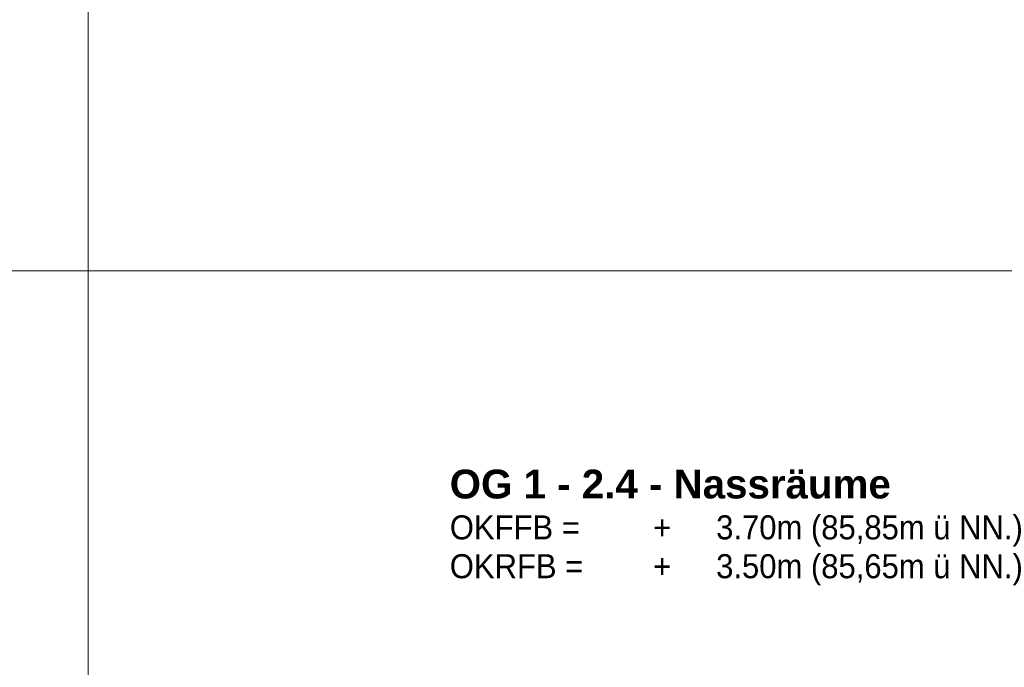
# Model space of a CAD drawing. Header units: metres. Extents: x 0.4 to 30.1, y -10.7 to 8.6.
# Tile 226 of 256: x 11.928 to 12.961, y 1.384 to 2.063. Entities that reach past the tile are written whole.
import ezdxf

# ---------------------------------------------------------------- set-up
doc = ezdxf.new("R2010")
doc.units = ezdxf.units.M
doc.layers.add('_Bodenaufbauten 20230510 (2D)', color=7, linetype='Continuous', lineweight=9)
doc.layers.add('Keine', color=7, linetype='Continuous', lineweight=9)
doc.styles.add('Arial', font='arial.ttf')
doc.styles.add('Arial (bold)', font='arialbd.ttf')

# ---------------------------------------------------------------- blocks, each defined once
blk = doc.blocks.new('Bodenaufbauten 20230510 (2D)')
at = {"layer": 'Keine', "color": 255, "flags": 128}
for points in [[(10, 4.2), (12, 4.2), (12, 1.8), (10, 1.8)], [(12, 4.2), (14, 4.2), (14, 1.8), (12, 1.8)], [(10, 1.8), (12, 1.8), (12, -0.6), (10, -0.6)], [(12, 1.8), (14, 1.8), (14, -0.6), (12, -0.6)]]:
    blk.add_lwpolyline(points, close=True, dxfattribs=at)
at = {"layer": 'Keine', "color": 7, "transparency": 33554687, "attachment_point": 1}
for s, insert, char_height, line_spacing_factor, style in [('OG 1 - 2.4 - Nassräume', (12.3794, 1.59146), 0.0302617, 0.99019, 'Arial (bold)'), ('\\pxt1.154;OKFFB =^I   +^I3.70m (85,85m ü NN.)\\POKRFB =^I   +^I3.50m (85,65m ü NN.)', (12.3794, 1.54351), 0.0252181, 0.969122, 'Arial')]:
    blk.add_mtext(s, dxfattribs=dict(at, insert=insert, char_height=char_height, line_spacing_factor=line_spacing_factor, style=style))

msp = doc.modelspace()

# ---------------------------------------------------------------- block references
at = {"layer": '_Bodenaufbauten 20230510 (2D)'}
msp.add_blockref('Bodenaufbauten 20230510 (2D)', (0, 0), dxfattribs=at)

doc.saveas('drawing.dxf')
